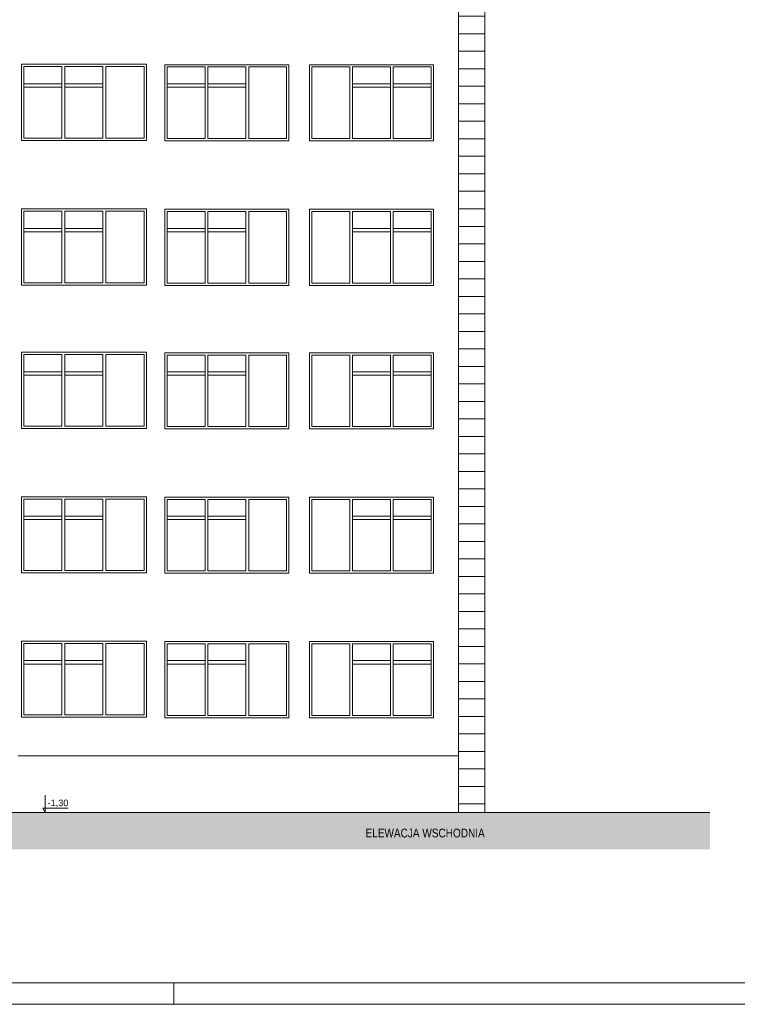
# Paper-space layout 'A-16 INWENTARYZACJA - ELEWACJE' of a CAD drawing. Header units: millimetres. Extents: x 0 to 1100, y 0 to 900.
# Tile 4 of 20: x 525 to 689, y 0 to 225. Entities that reach past the tile are written whole.
import ezdxf
from ezdxf.xclip import XClip

# ---------------------------------------------------------------- set-up
doc = ezdxf.new("R2010")
doc.units = ezdxf.units.MM
doc.header["$MEASUREMENT"] = 0
doc.header["$XCLIPFRAME"] = 0
for name, color, linetype, lineweight in [('A_Arkusz_Nr_pióra__1', 7, 'Continuous', 20), ('A_opis_Nr_pióra__1', 7, 'Continuous', 20), ('A_ściany proj_Nr_pióra__1', 7, 'Continuous', 20), ('A_ściany_Nr_pióra__1', 7, 'Continuous', 20), ('A_ściany_Nr_pióra__3', 252, 'Continuous', 13)]:
    doc.layers.add(name, color=color, linetype=linetype, lineweight=lineweight)
doc.layers.add('A_Arkusz_Nr_pióra__237', color=7, linetype='Continuous', lineweight=5, true_color=0x343434)
doc.layers.add('A_wymiary_Nr_pióra__7', color=7, linetype='Continuous', lineweight=18, true_color=0x171717)
doc.layers.add('A_ściany', color=7, linetype='Continuous')
doc.styles.add('STYL_AUTOMATYCZNY_2', font='ARIALN.TTF')
doc.styles.add('STYL_AUTOMATYCZNY_4', font='arial.ttf')

# ---------------------------------------------------------------- blocks, each defined once
blk = doc.blocks.new('Rysunek_4_4', base_point=(-445.32, 1341.78))
at = {"layer": 'A_ściany', "linetype": 'Continuous', "lineweight": 13}
h = blk.add_hatch(dxfattribs=at)
h.set_pattern_fill('BONIE_0004', color=8, style=0, pattern_type=2)
h.set_pattern_definition([(0, (-445.321, 1341.7765), (0, 4), [])])
h.paths.add_polyline_path([(631.03, 415.4), (621.41, 415.4), (621.41, 403.68), (625.03, 403.68), (625.03, 43.8), (631.03, 43.8)])
blk.add_hatch(color=8, dxfattribs=at).paths.add_polyline_path([(136.02, 47.15), (29.9, 47.15), (29.9, 35.38), (682.46, 35.38), (682.46, 43.8), (205.69, 43.8)])
at = {"layer": 'A_wymiary_Nr_pióra__7', "color": 250, "linetype": 'Continuous', "lineweight": 18, "true_color": 0x171717}
for p, q in [((530.65, 43.8), (530.65, 47.8)), ((530.65, 43.8), (529.9, 43.8)), ((530.65, 43.8), (530.07, 44.8)), ((530.07, 44.8), (530.65, 44.8)), ((530.65, 44.8), (535.84, 44.8)), ((530.65, 43.8), (531.4, 43.8))]:
    blk.add_line(p, q, dxfattribs=at)
at = {"layer": 'A_ściany proj_Nr_pióra__1', "color": 7, "linetype": 'Continuous', "lineweight": 20}
blk.add_line((631.03, 415.4), (631.03, 43.8), dxfattribs=at)
at = {"layer": 'A_ściany_Nr_pióra__1', "color": 7, "linetype": 'Continuous', "lineweight": 20}
for p, q in [((625.03, 349.5), (625.03, 43.8)), ((524.42, 56.8), (625.03, 56.8)), ((682.46, 43.8), (205.69, 43.8))]:
    blk.add_line(p, q, dxfattribs=at)
at = {"layer": 'A_ściany_Nr_pióra__3', "color": 252, "linetype": 'Continuous', "lineweight": 13}
for p, q in [((553.74, 214.82), (525.18, 214.82)), ((525.18, 214.82), (525.18, 197.42)), ((525.71, 214.3), (525.71, 197.95)), ((534.45, 214.3), (525.71, 214.3)), ((534.45, 197.95), (534.45, 214.3)), ((535.1, 214.3), (535.1, 197.95)), ((543.83, 214.3), (535.1, 214.3)), ((543.83, 197.95), (543.83, 214.3)), ((544.48, 214.3), (544.48, 197.95)), ((553.22, 214.3), (544.48, 214.3)), ((553.22, 197.95), (553.22, 214.3)), ((553.74, 214.82), (553.74, 197.42)), ((586.29, 214.72), (557.96, 214.72)), ((557.96, 214.72), (557.96, 197.32)), ((558.49, 214.2), (567.15, 214.2)), ((558.49, 197.85), (558.49, 214.2)), ((567.15, 214.2), (567.15, 197.85)), ((567.8, 214.2), (576.46, 214.2)), ((567.8, 197.85), (567.8, 214.2)), ((576.46, 214.2), (576.46, 197.85)), ((577.11, 214.2), (585.77, 214.2)), ((577.11, 197.85), (577.11, 214.2)), ((585.77, 214.2), (585.77, 197.85)), ((586.29, 197.32), (586.29, 214.72)), ((590.99, 197.32), (590.99, 214.72)), ((590.99, 214.72), (619.32, 214.72)), ((591.52, 214.2), (591.52, 197.85)), ((600.18, 214.2), (591.52, 214.2)), ((600.18, 197.85), (600.18, 214.2)), ((600.83, 214.2), (600.83, 197.85)), ((609.49, 214.2), (600.83, 214.2)), ((609.49, 197.85), (609.49, 214.2)), ((610.14, 214.2), (610.14, 197.85)), ((618.8, 214.2), (610.14, 214.2)), ((618.8, 197.85), (618.8, 214.2)), ((619.32, 214.72), (619.32, 197.32)), ((525.71, 210.37), (534.45, 210.37)), ((525.71, 209.57), (534.45, 209.57)), ((535.1, 210.37), (543.83, 210.37)), ((535.1, 209.57), (543.83, 209.57)), ((558.49, 210.37), (567.15, 210.37)), ((558.49, 209.57), (567.15, 209.57)), ((567.8, 210.37), (576.46, 210.37)), ((567.8, 209.57), (576.46, 209.57)), ((609.49, 210.37), (600.83, 210.37)), ((609.49, 209.57), (600.83, 209.57)), ((618.8, 210.37), (610.14, 210.37)), ((618.8, 209.57), (610.14, 209.57)), ((525.18, 197.42), (553.74, 197.42)), ((525.71, 197.95), (534.45, 197.95)), ((535.1, 197.95), (543.83, 197.95)), ((544.48, 197.95), (553.22, 197.95)), ((557.96, 197.32), (586.29, 197.32)), ((567.15, 197.85), (558.49, 197.85)), ((576.46, 197.85), (567.8, 197.85)), ((585.77, 197.85), (577.11, 197.85)), ((619.32, 197.32), (590.99, 197.32)), ((591.52, 197.85), (600.18, 197.85)), ((600.83, 197.85), (609.49, 197.85)), ((610.14, 197.85), (618.8, 197.85)), ((553.74, 181.77), (525.18, 181.77)), ((525.18, 181.77), (525.18, 164.37)), ((525.71, 181.25), (525.71, 164.9)), ((534.45, 181.25), (525.71, 181.25)), ((534.45, 164.9), (534.45, 181.25)), ((535.1, 181.25), (535.1, 164.9)), ((543.83, 181.25), (535.1, 181.25)), ((543.83, 164.9), (543.83, 181.25)), ((544.48, 181.25), (544.48, 164.9)), ((553.22, 181.25), (544.48, 181.25)), ((553.22, 164.9), (553.22, 181.25)), ((553.74, 181.77), (553.74, 164.37)), ((586.29, 181.67), (557.96, 181.67)), ((557.96, 181.67), (557.96, 164.27)), ((558.49, 181.15), (567.15, 181.15)), ((558.49, 164.8), (558.49, 181.15)), ((567.15, 181.15), (567.15, 164.8)), ((567.8, 181.15), (576.46, 181.15)), ((567.8, 164.8), (567.8, 181.15)), ((576.46, 181.15), (576.46, 164.8)), ((577.11, 181.15), (585.77, 181.15)), ((577.11, 164.8), (577.11, 181.15)), ((585.77, 181.15), (585.77, 164.8)), ((586.29, 164.27), (586.29, 181.67)), ((590.99, 164.27), (590.99, 181.67)), ((590.99, 181.67), (619.32, 181.67)), ((591.52, 181.15), (591.52, 164.8)), ((600.18, 181.15), (591.52, 181.15)), ((600.18, 164.8), (600.18, 181.15)), ((600.83, 181.15), (600.83, 164.8)), ((609.49, 181.15), (600.83, 181.15)), ((609.49, 164.8), (609.49, 181.15)), ((610.14, 181.15), (610.14, 164.8)), ((618.8, 181.15), (610.14, 181.15)), ((618.8, 164.8), (618.8, 181.15)), ((619.32, 181.67), (619.32, 164.27)), ((525.71, 177.32), (534.45, 177.32)), ((525.71, 176.52), (534.45, 176.52)), ((535.1, 177.32), (543.83, 177.32)), ((535.1, 176.52), (543.83, 176.52)), ((558.49, 177.32), (567.15, 177.32)), ((558.49, 176.52), (567.15, 176.52)), ((567.8, 177.32), (576.46, 177.32)), ((567.8, 176.52), (576.46, 176.52)), ((609.49, 177.32), (600.83, 177.32)), ((609.49, 176.52), (600.83, 176.52)), ((618.8, 177.32), (610.14, 177.32)), ((618.8, 176.52), (610.14, 176.52)), ((525.18, 164.37), (553.74, 164.37)), ((525.71, 164.9), (534.45, 164.9)), ((535.1, 164.9), (543.83, 164.9)), ((544.48, 164.9), (553.22, 164.9)), ((557.96, 164.27), (586.29, 164.27)), ((567.15, 164.8), (558.49, 164.8)), ((576.46, 164.8), (567.8, 164.8)), ((585.77, 164.8), (577.11, 164.8)), ((619.32, 164.27), (590.99, 164.27)), ((591.52, 164.8), (600.18, 164.8)), ((600.83, 164.8), (609.49, 164.8)), ((610.14, 164.8), (618.8, 164.8)), ((553.74, 149), (525.18, 149)), ((525.18, 149), (525.18, 131.6)), ((553.74, 149), (553.74, 131.6)), ((586.29, 148.9), (557.96, 148.9)), ((557.96, 148.9), (557.96, 131.5)), ((586.29, 131.5), (586.29, 148.9)), ((590.99, 131.5), (590.99, 148.9)), ((590.99, 148.9), (619.32, 148.9)), ((619.32, 148.9), (619.32, 131.5)), ((525.71, 148.47), (525.71, 132.12)), ((534.45, 148.47), (525.71, 148.47)), ((534.45, 132.12), (534.45, 148.47)), ((535.1, 148.47), (535.1, 132.12)), ((543.83, 148.47), (535.1, 148.47)), ((543.83, 132.12), (543.83, 148.47)), ((544.48, 148.47), (544.48, 132.12)), ((553.22, 148.47), (544.48, 148.47)), ((553.22, 132.12), (553.22, 148.47)), ((558.49, 148.37), (567.15, 148.37)), ((558.49, 132.02), (558.49, 148.37)), ((567.15, 148.37), (567.15, 132.02)), ((567.8, 148.37), (576.46, 148.37)), ((567.8, 132.02), (567.8, 148.37)), ((576.46, 148.37), (576.46, 132.02)), ((577.11, 148.37), (585.77, 148.37)), ((577.11, 132.02), (577.11, 148.37)), ((585.77, 148.37), (585.77, 132.02)), ((591.52, 148.37), (591.52, 132.02)), ((600.18, 148.37), (591.52, 148.37)), ((600.18, 132.02), (600.18, 148.37)), ((600.83, 148.37), (600.83, 132.02)), ((609.49, 148.37), (600.83, 148.37)), ((609.49, 132.02), (609.49, 148.37)), ((610.14, 148.37), (610.14, 132.02)), ((618.8, 148.37), (610.14, 148.37)), ((618.8, 132.02), (618.8, 148.37)), ((525.71, 144.55), (534.45, 144.55)), ((535.1, 144.55), (543.83, 144.55)), ((558.49, 144.55), (567.15, 144.55)), ((567.8, 144.55), (576.46, 144.55)), ((609.49, 144.55), (600.83, 144.55)), ((618.8, 144.55), (610.14, 144.55)), ((525.71, 143.75), (534.45, 143.75)), ((535.1, 143.75), (543.83, 143.75)), ((558.49, 143.75), (567.15, 143.75)), ((567.8, 143.75), (576.46, 143.75)), ((609.49, 143.75), (600.83, 143.75)), ((618.8, 143.75), (610.14, 143.75)), ((525.18, 131.6), (553.74, 131.6)), ((525.71, 132.12), (534.45, 132.12)), ((535.1, 132.12), (543.83, 132.12)), ((544.48, 132.12), (553.22, 132.12)), ((557.96, 131.5), (586.29, 131.5)), ((567.15, 132.02), (558.49, 132.02)), ((576.46, 132.02), (567.8, 132.02)), ((585.77, 132.02), (577.11, 132.02)), ((619.32, 131.5), (590.99, 131.5)), ((591.52, 132.02), (600.18, 132.02)), ((600.83, 132.02), (609.49, 132.02)), ((610.14, 132.02), (618.8, 132.02)), ((553.74, 116), (525.18, 116)), ((525.18, 116), (525.18, 98.6)), ((525.71, 115.47), (525.71, 99.12)), ((534.45, 115.47), (525.71, 115.47)), ((534.45, 99.12), (534.45, 115.47)), ((535.1, 115.47), (535.1, 99.12)), ((543.83, 115.47), (535.1, 115.47)), ((543.83, 99.12), (543.83, 115.47)), ((544.48, 115.47), (544.48, 99.12)), ((553.22, 115.47), (544.48, 115.47)), ((553.22, 99.12), (553.22, 115.47)), ((553.74, 116), (553.74, 98.6)), ((586.29, 115.9), (557.96, 115.9)), ((557.96, 115.9), (557.96, 98.5)), ((558.49, 115.37), (567.15, 115.37)), ((558.49, 99.02), (558.49, 115.37)), ((567.15, 115.37), (567.15, 99.02)), ((567.8, 115.37), (576.46, 115.37)), ((567.8, 99.02), (567.8, 115.37)), ((576.46, 115.37), (576.46, 99.02)), ((577.11, 115.37), (585.77, 115.37)), ((577.11, 99.02), (577.11, 115.37)), ((585.77, 115.37), (585.77, 99.02)), ((586.29, 98.5), (586.29, 115.9)), ((590.99, 98.5), (590.99, 115.9)), ((590.99, 115.9), (619.32, 115.9)), ((591.52, 115.37), (591.52, 99.02)), ((600.18, 115.37), (591.52, 115.37)), ((600.18, 99.02), (600.18, 115.37)), ((600.83, 115.37), (600.83, 99.02)), ((609.49, 115.37), (600.83, 115.37)), ((609.49, 99.02), (609.49, 115.37)), ((610.14, 115.37), (610.14, 99.02)), ((618.8, 115.37), (610.14, 115.37)), ((618.8, 99.02), (618.8, 115.37)), ((619.32, 115.9), (619.32, 98.5)), ((525.71, 111.55), (534.45, 111.55)), ((525.71, 110.75), (534.45, 110.75)), ((535.1, 111.55), (543.83, 111.55)), ((535.1, 110.75), (543.83, 110.75)), ((558.49, 111.55), (567.15, 111.55)), ((558.49, 110.75), (567.15, 110.75)), ((567.8, 111.55), (576.46, 111.55)), ((567.8, 110.75), (576.46, 110.75)), ((609.49, 111.55), (600.83, 111.55)), ((609.49, 110.75), (600.83, 110.75)), ((618.8, 111.55), (610.14, 111.55)), ((618.8, 110.75), (610.14, 110.75)), ((525.71, 99.12), (534.45, 99.12)), ((535.1, 99.12), (543.83, 99.12)), ((544.48, 99.12), (553.22, 99.12)), ((567.15, 99.02), (558.49, 99.02)), ((576.46, 99.02), (567.8, 99.02)), ((585.77, 99.02), (577.11, 99.02)), ((591.52, 99.02), (600.18, 99.02)), ((600.83, 99.02), (609.49, 99.02)), ((610.14, 99.02), (618.8, 99.02)), ((525.18, 98.6), (553.74, 98.6)), ((557.96, 98.5), (586.29, 98.5)), ((619.32, 98.5), (590.99, 98.5)), ((553.74, 83), (525.18, 83)), ((525.18, 83), (525.18, 65.6)), ((525.71, 82.47), (525.71, 66.12)), ((534.45, 82.47), (525.71, 82.47)), ((534.45, 66.12), (534.45, 82.47)), ((535.1, 82.47), (535.1, 66.12)), ((543.83, 82.47), (535.1, 82.47)), ((543.83, 66.12), (543.83, 82.47)), ((544.48, 82.47), (544.48, 66.12)), ((553.22, 82.47), (544.48, 82.47)), ((553.22, 66.12), (553.22, 82.47)), ((553.74, 83), (553.74, 65.6)), ((586.29, 82.9), (557.96, 82.9)), ((557.96, 82.9), (557.96, 65.5)), ((558.49, 82.37), (567.15, 82.37)), ((558.49, 66.02), (558.49, 82.37)), ((567.15, 82.37), (567.15, 66.02)), ((567.8, 82.37), (576.46, 82.37)), ((567.8, 66.02), (567.8, 82.37)), ((576.46, 82.37), (576.46, 66.02)), ((577.11, 82.37), (585.77, 82.37)), ((577.11, 66.02), (577.11, 82.37)), ((585.77, 82.37), (585.77, 66.02)), ((586.29, 65.5), (586.29, 82.9)), ((590.99, 65.5), (590.99, 82.9)), ((590.99, 82.9), (619.32, 82.9)), ((591.52, 82.37), (591.52, 66.02)), ((600.18, 82.37), (591.52, 82.37)), ((600.18, 66.02), (600.18, 82.37)), ((600.83, 82.37), (600.83, 66.02)), ((609.49, 82.37), (600.83, 82.37)), ((609.49, 66.02), (609.49, 82.37)), ((610.14, 82.37), (610.14, 66.02)), ((618.8, 82.37), (610.14, 82.37)), ((618.8, 66.02), (618.8, 82.37)), ((619.32, 82.9), (619.32, 65.5)), ((525.71, 78.55), (534.45, 78.55)), ((525.71, 77.75), (534.45, 77.75)), ((535.1, 78.55), (543.83, 78.55)), ((535.1, 77.75), (543.83, 77.75)), ((558.49, 78.55), (567.15, 78.55)), ((558.49, 77.75), (567.15, 77.75)), ((567.8, 78.55), (576.46, 78.55)), ((567.8, 77.75), (576.46, 77.75)), ((609.49, 78.55), (600.83, 78.55)), ((609.49, 77.75), (600.83, 77.75)), ((618.8, 78.55), (610.14, 78.55)), ((618.8, 77.75), (610.14, 77.75)), ((525.18, 65.6), (553.74, 65.6)), ((525.71, 66.12), (534.45, 66.12)), ((535.1, 66.12), (543.83, 66.12)), ((544.48, 66.12), (553.22, 66.12)), ((557.96, 65.5), (586.29, 65.5)), ((567.15, 66.02), (558.49, 66.02)), ((576.46, 66.02), (567.8, 66.02)), ((585.77, 66.02), (577.11, 66.02)), ((619.32, 65.5), (590.99, 65.5)), ((591.52, 66.02), (600.18, 66.02)), ((600.83, 66.02), (609.49, 66.02)), ((610.14, 66.02), (618.8, 66.02))]:
    blk.add_line(p, q, dxfattribs=at)
at = {"layer": 'A_opis_Nr_pióra__1', "color": 7, "linetype": 'Continuous', "lineweight": 20, "insert": (631.03, 38.11), "char_height": 2, "attachment_point": 9, "style": 'STYL_AUTOMATYCZNY_2'}
blk.add_mtext('\\A1;{\\pqr;\\fArial Narrow|b0|i0|c238|p0;\\W1.000000;ELEWACJA WSCHODNIA}', dxfattribs=at)
at = {"layer": 'A_wymiary_Nr_pióra__7', "color": 250, "linetype": 'Continuous', "lineweight": 18, "true_color": 0x171717, "insert": (531.15, 45), "char_height": 1.5, "width": 4.6889, "attachment_point": 7, "style": 'STYL_AUTOMATYCZNY_4'}
blk.add_mtext('\\A1;{\\pql;\\fArial|b0|i0|c238|p0;\\W1.000000;-1,30}', dxfattribs=at)

psp = doc.layouts.new('A-16 INWENTARYZACJA - ELEWACJE')

# ---------------------------------------------------------------- linework, layer by layer
at = {"layer": 'A_Arkusz_Nr_pióra__1', "color": 7, "linetype": 'Continuous', "lineweight": 20}
psp.add_line((1095.1, 4.9), (29.9, 4.9), dxfattribs=at)
at = {"layer": 'A_Arkusz_Nr_pióra__1', "color": 7, "linetype": 'Continuous', "lineweight": 20, "flags": 128}
psp.add_lwpolyline([(0, 900), (1100, 900), (1100, 0), (0, 0)], close=True, dxfattribs=at)
at = {"layer": 'A_Arkusz_Nr_pióra__237', "color": 250, "linetype": 'Continuous', "lineweight": 5, "true_color": 0x343434}
psp.add_line((560, 0), (560, 4.9), dxfattribs=at)

# ---------------------------------------------------------------- block references
at = {"color": 37, "linetype": 'Continuous', "lineweight": 5, "true_color": 0x656532}
ref = psp.add_blockref('Rysunek_4_4', (-445.32, 1341.78), dxfattribs=at)
XClip(ref).set_block_clipping_path([(29.90003743, 21.7850095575), (682.4559103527, 440.8703176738)])

doc.saveas('drawing.dxf')
